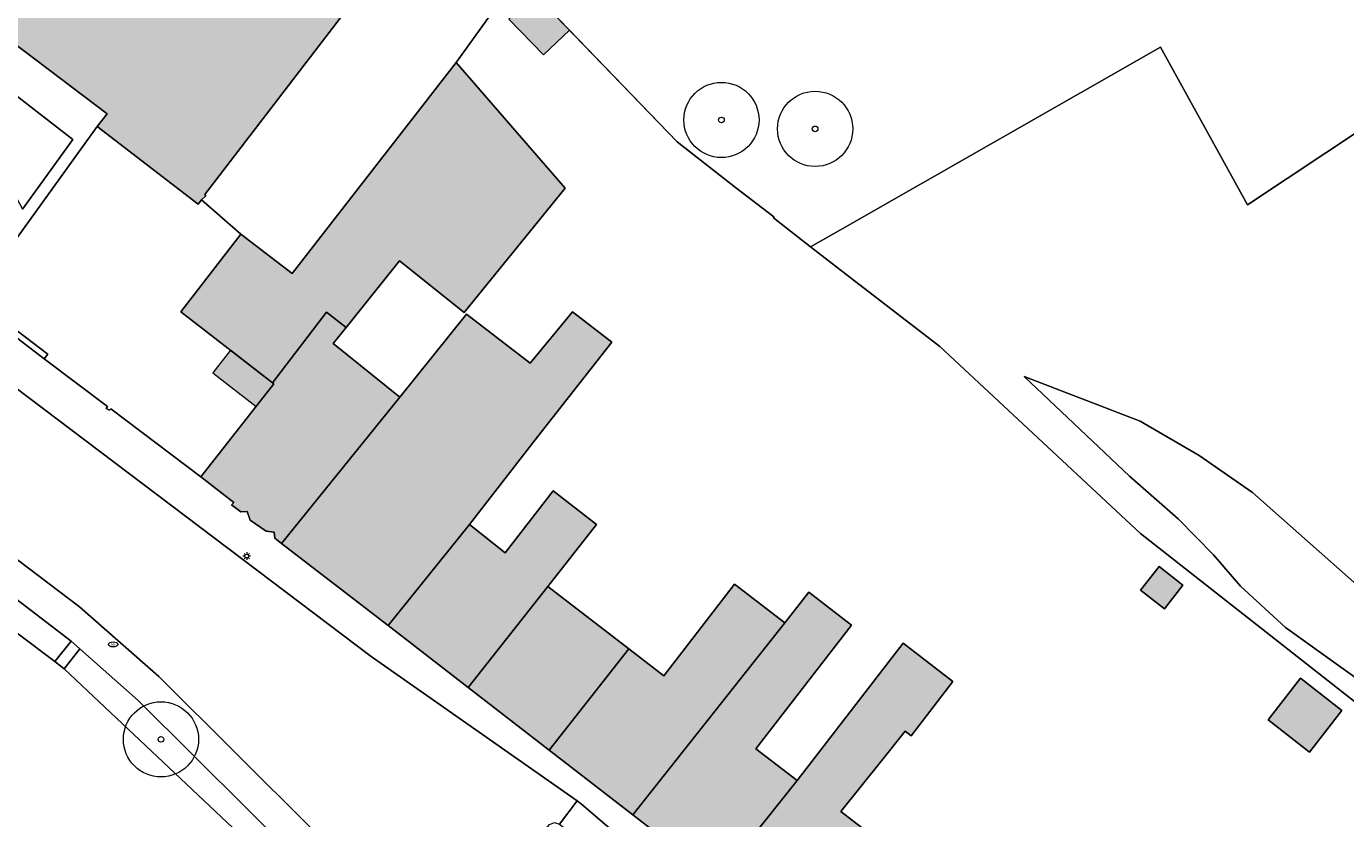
# Model space of a CAD drawing. Header units: metres. Extents: x 187482 to 189800, y 333582 to 335019.
# Tile 166 of 256: x 188946 to 189033, y 334025 to 334078. Entities that reach past the tile are written whole.
import ezdxf
from ezdxf.enums import TextEntityAlignment as Align

# ---------------------------------------------------------------- set-up
doc = ezdxf.new("R2010")
doc.units = ezdxf.units.M
doc.layers.get('0').update_dxf_attribs({"color": 252, "lineweight": 18})
for name, color, linetype, lineweight in [('B-WE-GR-BEPLANTING_CULTUUR_BODEMBEDEKKER-GV', 252, 'Continuous', 18), ('B-WE-GR-BEPLANTING_CULTUUR_HEESTERS-GV', 252, 'Continuous', 18), ('B-WE-GR-BOOM-S', 252, 'Continuous', 18), ('B-WE-GR-HAAG-G', 252, 'GR-HAAG1-SO', 18), ('B-WE-IE-MEUBILAIR-S', 252, 'Continuous', 18), ('B-WE-IE-TERREINAFSCHEIDING_KUNSTMATIG_HEKWERK-G', 252, 'IE-TERREINAFSCHEIDING_KUNSTMATIG-SO', 18), ('B-WE-OG-BEBOUWING-GV', 252, 'Continuous', 18), ('B-WE-OG-BEBOUWING_LUIFEL-GV', 252, 'Continuous', 18), ('B-WE-OG-TERREIN_ERF-GV', 252, 'Continuous', 18), ('B-WE-VH-GESLOTENVERHARDING_ASFALT-GV', 252, 'Continuous', 18), ('B-WE-VH-OPENVERHARDING_BETONSTRAATSTEEN-GV', 252, 'Continuous', 18), ('B-WE-VH-OPENVERHARDING_TEGEL-GV', 252, 'Continuous', 18)]:
    doc.layers.add(name, color=color, linetype=linetype, lineweight=lineweight)
doc.layers.add('B-WE-OG-BEBOUWING-V', color=7, linetype='Continuous', lineweight=18, true_color=0xf0f0f0)
doc.styles.add('NLCS-ISO', font='NLCS-ISO.ttf')
doc.linetypes.add('GR-HAAG1-SO', pattern='A,6,[176,NLCS.SHX,S=0.125,R=0,X=0,Y=0],-2', length=8)
doc.linetypes.add('IE-TERREINAFSCHEIDING_KUNSTMATIG-SO', pattern='A,4,[82,NLCS.SHX,S=0.75,R=90,X=0,Y=0],4,-2', length=10)

# ---------------------------------------------------------------- blocks, each defined once
blk = doc.blocks.new('SIE-MEUBILAIR_PAAL_LICHTMAST-SO')
for points in [[(-0.62, 0), (-1, 0)], [(-0.71, 0.71), (-0.44, 0.44)], [(0, 1), (0, 0.62)], [(0.44, 0.44), (0.71, 0.71)], [(1, 0), (0.62, 0)], [(-0.71, -0.71), (-0.44, -0.44)], [(0, -0.62), (0, -1)], [(0.44, -0.44), (0.71, -0.71)]]:
    blk.add_lwpolyline(points)
blk.add_circle((0, 0), 0.5)
blk = doc.blocks.new('SIE-MEUBILAIR_PUT_BRANDKRAAN-SO')
blk.add_ellipse((0, 0), major_axis=(1.25, 0), ratio=0.54)
at = {"style": 'NLCS-ISO'}
blk.add_text('bk', height=0.75, dxfattribs=at).set_placement((0.03, 0), align=Align.MIDDLE_CENTER)
blk = doc.blocks.new('SGR-BOOM_GBKN-SO')
at = {"color": 0, "linetype": 'ByBlock', "lineweight": 18}
for radius in [2, 0.15]:
    blk.add_circle((0, 0), radius, dxfattribs=at)

msp = doc.modelspace()

# ---------------------------------------------------------------- hatches: boundary and pattern name
at = {"layer": 'B-WE-OG-BEBOUWING-V'}
h = msp.add_hatch(color=256, dxfattribs=at)
h.dxf.hatch_style = 1
h.paths.add_polyline_path([(188950.426, 334070.873), (188957.132, 334065.711), (188957.365, 334066), (188957.65, 334066.263), (188957.569, 334066.351), (188970.456, 334083.14), (188961.929, 334089.686), (188956.631, 334082.785), (188952.903, 334085.647), (188953.634, 334086.599), (188929.142, 334105.514), (188933.689, 334111.541), (188930.496, 334113.95), (188934.622, 334119.418), (188926.64, 334125.442), (188917.664, 334113.549), (188914.415, 334116.001), (188913.421, 334114.684), (188910.022, 334110.275), (188910.834, 334109.684), (188906.803, 334104.416), (188915.401, 334097.78), (188915.267, 334097.636), (188915.842, 334097.167), (188916.518, 334097.997), (188927.615, 334089.552), (188927.01, 334088.756), (188927.646, 334088.272), (188927.767, 334088.431), (188939.336, 334079.398), (188939.938, 334080.15), (188951.074, 334071.714)], flags=17)
h = msp.add_hatch(color=256, dxfattribs=at)
h.dxf.hatch_style = 1
h.paths.add_polyline_path([(188977.803, 334078.015), (188980.109, 334075.625), (188981.822, 334077.278), (188979.516, 334079.668)], flags=17)
h = msp.add_hatch(color=256, dxfattribs=at)
h.dxf.hatch_style = 1
h.paths.add_polyline_path([(188962.085, 334053.823), (188965.672, 334058.531), (188966.988, 334057.511), (188970.534, 334061.929), (188974.834, 334058.509), (188981.536, 334066.77), (188974.298, 334075.122), (188963.376, 334061.085), (188959.978, 334063.712), (188955.988, 334058.55)], flags=17)
h.paths.add_polyline_path([(188959.279, 334055.998), (188958.105, 334054.484), (188960.985, 334052.251), (188962.166, 334053.76), (188962.085, 334053.823)], flags=16)
h = msp.add_hatch(color=256, dxfattribs=at)
h.dxf.hatch_style = 1
h.paths.add_polyline_path([(188966.988, 334057.511), (188965.672, 334058.531), (188962.085, 334053.823), (188962.166, 334053.76), (188957.324, 334047.573), (188959.51, 334045.855), (188959.351, 334045.703), (188959.976, 334045.232), (188960.392, 334045.267), (188960.595, 334044.694), (188961.647, 334043.955), (188962.19, 334043.888), (188962.245, 334043.48), (188962.678, 334043.146), (188970.541, 334052.867), (188966.118, 334056.428)], flags=17)
h.paths.add_polyline_path([(188959.279, 334055.998), (188958.105, 334054.484), (188960.985, 334052.251), (188962.166, 334053.76), (188962.085, 334053.823)], flags=16)
h = msp.add_hatch(color=256, dxfattribs=at)
h.dxf.hatch_style = 1
h.paths.add_polyline_path([(188962.678, 334043.146), (188969.771, 334037.671), (188975.186, 334044.395), (188979.538, 334050.022), (188984.642, 334056.516), (188982.029, 334058.553), (188979.205, 334055.131), (188974.984, 334058.393), (188970.541, 334052.867)], flags=17)
h = msp.add_hatch(color=256, dxfattribs=at)
h.dxf.hatch_style = 1
h.paths.add_polyline_path([(188983.634, 334044.405), (188980.736, 334046.641), (188977.552, 334042.521), (188975.186, 334044.395), (188969.771, 334037.671), (188975.098, 334033.551), (188980.387, 334040.276)], flags=17)
h = msp.add_hatch(color=256, dxfattribs=at)
h.dxf.hatch_style = 1
h.paths.add_polyline_path([(189019.81, 334040.021), (189021.387, 334038.791), (189022.617, 334040.368), (189021.04, 334041.598)], flags=17)
h = msp.add_hatch(color=256, dxfattribs=at)
h.dxf.hatch_style = 1
h.paths.add_polyline_path([(188980.475, 334029.393), (188985.786, 334036.12), (188980.387, 334040.276), (188975.098, 334033.551)], flags=17)
h = msp.add_hatch(color=256, dxfattribs=at)
h.dxf.hatch_style = 1
h.paths.add_polyline_path([(188985.786, 334036.12), (188980.475, 334029.393), (188986.043, 334025.086), (188996.14, 334037.869), (188992.806, 334040.441), (188988.096, 334034.337)], flags=17)
h = msp.add_hatch(color=256, dxfattribs=at)
h.dxf.hatch_style = 1
h.paths.add_polyline_path([(188996.14, 334037.869), (188986.043, 334025.086), (188991.672, 334020.733), (188996.963, 334027.365), (188994.226, 334029.476), (189000.573, 334037.711), (188997.741, 334039.896)], flags=17)
h = msp.add_hatch(color=256, dxfattribs=at)
h.dxf.hatch_style = 1
h.paths.add_polyline_path([(188998.008, 334015.832), (189002.803, 334021.95), (189003.329, 334022.637), (189002.948, 334022.931), (188999.866, 334025.308), (189002.493, 334028.577), (189004.159, 334030.651), (189004.554, 334030.346), (189007.328, 334033.949), (189004.01, 334036.51), (188996.963, 334027.365), (188991.672, 334020.733)], flags=17)
h.paths.add_polyline_path([(189007.167, 334021.366), (189005.875, 334019.582), (189008.348, 334017.676), (189009.769, 334019.483)], flags=16)
h = msp.add_hatch(color=256, dxfattribs=at)
h.dxf.hatch_style = 1
h.paths.add_polyline_path([(189033.2, 334032.022), (189030.44, 334034.175), (189028.288, 334031.415), (189031.047, 334029.263)], flags=17)

# ---------------------------------------------------------------- linework, layer by layer
at = {"layer": 'B-WE-GR-BEPLANTING_CULTUUR_BODEMBEDEKKER-GV', "flags": 128}
msp.add_lwpolyline([(189000, 333986.238), (188975.921, 334010.247), (188975.113, 334010.848), (188953.149, 334032.696), (188949.272, 334036.13), (188948.216, 334034.802), (188972.986, 334011.464), (188970.214, 334008.561)], dxfattribs=at)
at = {"layer": 'B-WE-GR-BEPLANTING_CULTUUR_HEESTERS-GV', "flags": 128}
msp.add_lwpolyline([(188945.446, 334065.381), (188948.797, 334070.015), (188935.524, 334080.308), (188915.095, 334096.327), (188913.929, 334095.015), (188941.066, 334073.604)], close=True, dxfattribs=at)
for points in [[(188947.606, 334035.286), (188948.695, 334036.631), (188935.082, 334047.052), (188934.918, 334046.75)], [(188935.585, 334044.318), (188947.606, 334035.286)]]:
    msp.add_lwpolyline(points, dxfattribs=at)
at = {"layer": 'B-WE-GR-HAAG-G', "ltscale": 0.2, "flags": 128}
for points in [[(188997.848, 334062.862), (189000, 334064.09), (189021.121, 334076.143), (189026.923, 334065.654), (189063.445, 334089.927)], [(188935.082, 334047.052), (188948.695, 334036.631)], [(188947.606, 334035.286), (188935.585, 334044.318)]]:
    msp.add_lwpolyline(points, dxfattribs=at)
at = {"layer": 'B-WE-IE-TERREINAFSCHEIDING_KUNSTMATIG_HEKWERK-G', "ltscale": 0.2, "flags": 128}
for points in [[(188992.858, 334066.813), (188988.986, 334069.855), (188978.383, 334080.842)], [(188992.858, 334066.813), (188995.428, 334064.857)], [(188957.365, 334066), (188959.978, 334063.712)], [(188995.428, 334064.857), (188995.387, 334064.804)], [(188995.387, 334064.804), (188997.848, 334062.862)], [(189045.682, 334023.48), (189019.792, 334043.8), (189006.453, 334056.229), (189000, 334061.203), (188997.848, 334062.862)]]:
    msp.add_lwpolyline(points, dxfattribs=at)
at = {"layer": 'B-WE-OG-BEBOUWING-GV', "flags": 128}
msp.add_lwpolyline([(188939.938, 334080.15), (188951.074, 334071.714), (188950.426, 334070.873), (188957.132, 334065.711), (188957.365, 334066), (188957.65, 334066.263), (188957.569, 334066.351), (188970.456, 334083.14), (188961.929, 334089.686), (188956.631, 334082.785), (188952.903, 334085.647), (188953.634, 334086.599), (188929.142, 334105.514)], dxfattribs=at)
for points in [[(188977.803, 334078.015), (188980.109, 334075.625), (188981.822, 334077.278), (188979.516, 334079.668)], [(188962.085, 334053.823), (188965.672, 334058.531), (188966.988, 334057.511), (188970.534, 334061.929), (188974.834, 334058.509), (188981.536, 334066.77), (188974.298, 334075.122), (188963.376, 334061.085), (188959.978, 334063.712), (188955.988, 334058.55)], [(188966.988, 334057.511), (188965.672, 334058.531), (188962.085, 334053.823), (188962.166, 334053.76), (188957.324, 334047.573), (188959.51, 334045.855), (188959.351, 334045.703), (188959.976, 334045.232), (188960.392, 334045.267), (188960.595, 334044.694), (188961.647, 334043.955), (188962.19, 334043.888), (188962.245, 334043.48), (188962.678, 334043.146), (188970.541, 334052.867), (188966.118, 334056.428)], [(188962.678, 334043.146), (188969.771, 334037.671), (188975.186, 334044.395), (188979.538, 334050.022), (188984.642, 334056.516), (188982.029, 334058.553), (188979.205, 334055.131), (188974.984, 334058.393), (188970.541, 334052.867)], [(188983.634, 334044.405), (188980.736, 334046.641), (188977.552, 334042.521), (188975.186, 334044.395), (188969.771, 334037.671), (188975.098, 334033.551), (188980.387, 334040.276)], [(189019.81, 334040.021), (189021.387, 334038.791), (189022.617, 334040.368), (189021.04, 334041.598)], [(188980.475, 334029.393), (188985.786, 334036.12), (188980.387, 334040.276), (188975.098, 334033.551)], [(188985.786, 334036.12), (188980.475, 334029.393), (188986.043, 334025.086), (188996.14, 334037.869), (188992.806, 334040.441), (188988.096, 334034.337)], [(188996.14, 334037.869), (188986.043, 334025.086), (188991.672, 334020.733), (188996.963, 334027.365), (188994.226, 334029.476), (189000.573, 334037.711), (188997.741, 334039.896)], [(188998.008, 334015.832), (189002.803, 334021.95), (189003.329, 334022.637), (189002.948, 334022.931), (188999.866, 334025.308), (189002.493, 334028.577), (189004.159, 334030.651), (189004.554, 334030.346), (189007.328, 334033.949), (189004.01, 334036.51), (188996.963, 334027.365), (188991.672, 334020.733)], [(189033.2, 334032.022), (189030.44, 334034.175), (189028.288, 334031.415), (189031.047, 334029.263)]]:
    msp.add_lwpolyline(points, close=True, dxfattribs=at)
at = {"layer": 'B-WE-OG-BEBOUWING_LUIFEL-GV', "flags": 128}
msp.add_lwpolyline([(188959.279, 334055.998), (188958.105, 334054.484), (188960.985, 334052.251), (188962.166, 334053.76), (188962.085, 334053.823)], close=True, dxfattribs=at)
at = {"layer": 'B-WE-OG-TERREIN_ERF-GV', "flags": 128}
for points in [[(188979.516, 334079.668), (188981.822, 334077.278), (188988.986, 334069.855), (188992.858, 334066.813), (188995.428, 334064.857), (188995.387, 334064.804), (188997.848, 334062.862), (189000, 334064.09), (189021.121, 334076.143), (189026.923, 334065.654), (189063.445, 334089.927)], [(189063.445, 334089.927), (189026.923, 334065.654), (189021.121, 334076.143), (189000, 334064.09), (188997.848, 334062.862), (189000, 334061.203), (189006.453, 334056.229), (189019.792, 334043.8), (189045.682, 334023.48)], [(188970.456, 334083.14), (188957.569, 334066.351), (188957.65, 334066.263), (188957.365, 334066), (188959.978, 334063.712), (188963.376, 334061.085), (188974.298, 334075.122), (188978.383, 334080.842)], [(188935.524, 334080.308), (188948.797, 334070.015), (188945.446, 334065.381)], [(188943.042, 334058.36), (188946.905, 334055.426), (188947.145, 334055.73), (188942.2, 334059.466), (188950.426, 334070.873), (188951.074, 334071.714), (188939.938, 334080.15)], [(188978.383, 334080.842), (188974.298, 334075.122), (188981.536, 334066.77), (188974.834, 334058.509), (188970.534, 334061.929), (188966.988, 334057.511), (188966.118, 334056.428), (188970.541, 334052.867), (188974.984, 334058.393), (188979.205, 334055.131), (188982.029, 334058.553), (188984.642, 334056.516), (188979.538, 334050.022), (188975.186, 334044.395), (188977.552, 334042.521), (188980.736, 334046.641), (188983.634, 334044.405), (188980.387, 334040.276), (188985.786, 334036.12), (188988.096, 334034.337), (188992.806, 334040.441), (188996.14, 334037.869), (188997.741, 334039.896), (189000.573, 334037.711), (188994.226, 334029.476), (188996.963, 334027.365), (189004.01, 334036.51), (189007.328, 334033.949), (189004.554, 334030.346), (189004.159, 334030.651), (189002.493, 334028.577), (188999.866, 334025.308), (189002.948, 334022.931)], [(189045.682, 334023.48), (189019.792, 334043.8), (189006.453, 334056.229), (189000, 334061.203), (188997.848, 334062.862), (188995.387, 334064.804), (188995.428, 334064.857), (188992.858, 334066.813), (188988.986, 334069.855), (188981.822, 334077.278), (188980.109, 334075.625), (188977.803, 334078.015)], [(189038.053, 334036.972), (189027.258, 334046.526), (189023.701, 334048.98), (189019.786, 334051.266), (189012.056, 334054.238), (189019.08, 334047.616), (189022.296, 334044.785), (189024.649, 334042.372), (189026.453, 334040.291), (189029.441, 334037.548), (189035.944, 334032.889)], [(189035.944, 334032.889), (189029.441, 334037.548), (189026.453, 334040.291), (189024.649, 334042.372), (189022.296, 334044.785), (189019.08, 334047.616), (189012.056, 334054.238), (189019.786, 334051.266), (189023.701, 334048.98), (189027.258, 334046.526), (189038.053, 334036.972)]]:
    msp.add_lwpolyline(points, dxfattribs=at)
for points in [[(188950.426, 334070.873), (188942.2, 334059.466), (188947.145, 334055.73), (188946.905, 334055.426), (188951.107, 334052.236), (188951.016, 334052.105), (188951.241, 334052.005), (188951.336, 334052.091), (188957.324, 334047.573), (188962.166, 334053.76), (188962.085, 334053.823), (188955.988, 334058.55), (188959.978, 334063.712), (188957.365, 334066), (188957.132, 334065.711)], [(189022.617, 334040.368), (189021.387, 334038.791), (189019.81, 334040.021), (189021.04, 334041.598)], [(189028.288, 334031.415), (189030.44, 334034.175), (189033.2, 334032.022), (189031.047, 334029.263)]]:
    msp.add_lwpolyline(points, close=True, dxfattribs=at)
at = {"layer": 'B-WE-VH-GESLOTENVERHARDING_ASFALT-GV', "flags": 128}
for points in [[(188968.648, 334035.617), (188910.702, 334079.42), (188905.177, 334072.21), (188929.886, 334053.532), (188932.26, 334051.788), (188949.238, 334038.922), (188954.513, 334034.294), (189000.722, 333988.294)], [(188980.061, 334023.915), (188980.507, 334024.454), (188980.826, 334024.59), (188981.154, 334024.479), (188982.34, 334026.013), (188968.648, 334035.617)], [(189022.498, 333990.143), (189023.322, 333991.946), (189021.175, 333993.081), (189019.195, 333994.489), (188982.638, 334025.804), (188982.34, 334026.013), (188981.154, 334024.479), (188982.689, 334023.242), (189000, 334008.298), (189000.138, 334008.179), (189000.247, 334007.889), (189000.199, 334007.582), (188999.681, 334006.964), (188999.364, 334006.799), (188999.022, 334006.904), (189004.053, 334002.533), (189003.961, 334002.805), (189004.079, 334003.067), (189004.623, 334003.733), (189004.931, 334003.878), (189005.258, 334003.782), (189017.436, 333993.395)]]:
    msp.add_lwpolyline(points, dxfattribs=at)
at = {"layer": 'B-WE-VH-OPENVERHARDING_BETONSTRAATSTEEN-GV', "flags": 128}
for points in [[(188948.216, 334034.802), (188947.606, 334035.286), (188935.585, 334044.318)], [(188970.214, 334008.561), (188972.986, 334011.464), (188948.216, 334034.802)]]:
    msp.add_lwpolyline(points, dxfattribs=at)
at = {"layer": 'B-WE-VH-OPENVERHARDING_TEGEL-GV', "flags": 128}
for points in [[(188910.702, 334079.42), (188968.648, 334035.617), (188982.34, 334026.013), (188982.638, 334025.804), (189019.195, 333994.489)], [(189000.722, 333988.294), (188954.513, 334034.294), (188949.238, 334038.922), (188932.26, 334051.788), (188929.886, 334053.532), (188905.177, 334072.21), (188904.073, 334070.792), (188919.613, 334059.039), (188921.931, 334057.274), (188924.036, 334055.708), (188926.642, 334053.316), (188927.029, 334053.132), (188935.082, 334047.052), (188948.695, 334036.631), (188949.272, 334036.13), (188953.149, 334032.696), (188975.113, 334010.848), (188975.921, 334010.247), (189000, 333986.238)], [(188991.672, 334020.733), (188986.043, 334025.086), (188980.475, 334029.393), (188975.098, 334033.551), (188969.771, 334037.671), (188962.678, 334043.146), (188962.245, 334043.48), (188962.19, 334043.888), (188961.647, 334043.955), (188960.595, 334044.694), (188960.392, 334045.267), (188959.976, 334045.232), (188959.351, 334045.703), (188959.51, 334045.855), (188957.324, 334047.573), (188951.336, 334052.091), (188951.241, 334052.005), (188951.016, 334052.105), (188951.107, 334052.236), (188946.905, 334055.426), (188943.042, 334058.36)]]:
    msp.add_lwpolyline(points, dxfattribs=at)
msp.add_lwpolyline([(188948.695, 334036.631), (188947.606, 334035.286), (188948.216, 334034.802), (188949.272, 334036.13)], close=True, dxfattribs=at)

# ---------------------------------------------------------------- block references
at = {"layer": 'B-WE-GR-BOOM-S', "xscale": 1.25, "yscale": 1.25, "zscale": 1.25}
for p in [(188991.932, 334071.305), (188998.162, 334070.711), (188954.66, 334030.11)]:
    msp.add_blockref('SGR-BOOM_GBKN-SO', p, dxfattribs=at)
at = {"layer": 'B-WE-IE-MEUBILAIR-S', "xscale": 0.25, "yscale": 0.25, "zscale": 0.25}
for name, p in [('SIE-MEUBILAIR_PAAL_LICHTMAST-SO', (188960.362, 334042.298)), ('SIE-MEUBILAIR_PUT_BRANDKRAAN-SO', (188951.476, 334036.427))]:
    msp.add_blockref(name, p, dxfattribs=at)

doc.saveas('drawing.dxf')
